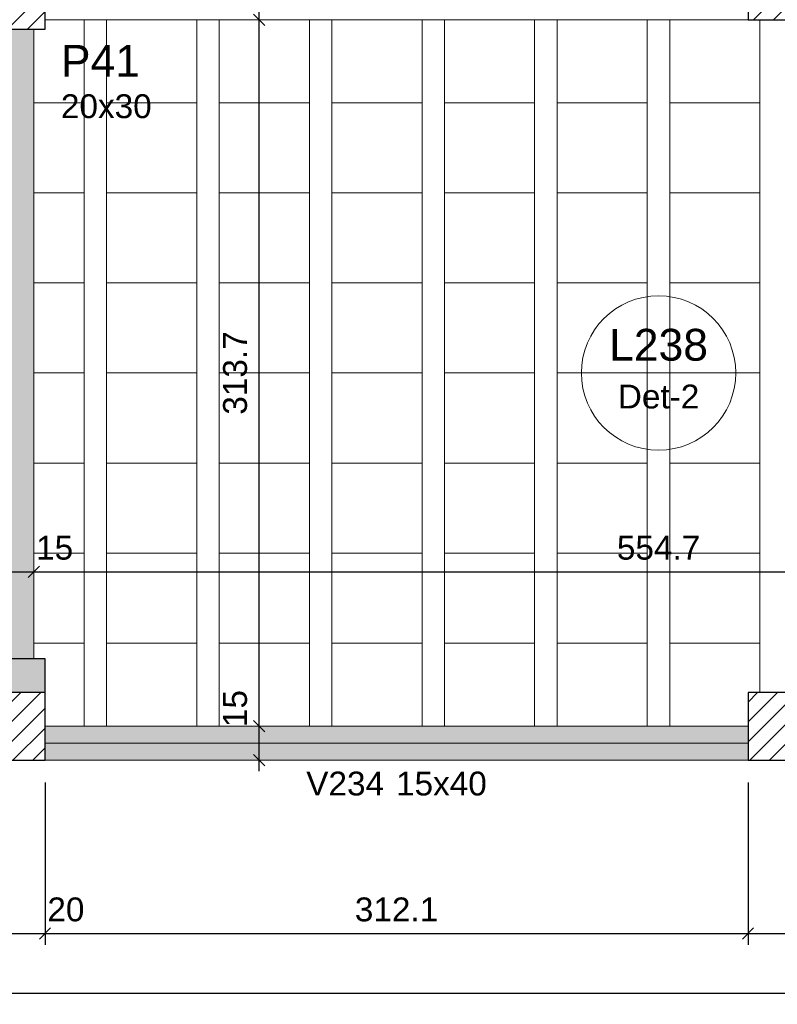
# Model space of a CAD drawing. Header units: millimetres. Extents: x 0 to 119, y 0 to 84.
# Tile 6 of 42: x 23.56 to 30.28, y 29.81 to 38.56. Entities that reach past the tile are written whole.
import ezdxf

# ---------------------------------------------------------------- set-up
doc = ezdxf.new("R2010")
doc.units = ezdxf.units.MM
doc.header["$MEASUREMENT"] = 0
doc.linetypes.add('NULL', pattern=[0])
doc.layers.get('0').update_dxf_attribs({"lineweight": 18})
for name, color, linetype, lineweight in [('FO-Cotas', 5, 'Continuous', 5), ('FO-Eixos', 5, 'Continuous', 5), ('FO-Hachura pilar que morre', 106, 'Continuous', 5), ('FO-Hachura pilar que passa', 19, 'Continuous', 5), ('FO-Hachura viga', 43, 'Continuous', 5), ('FO-Hachuras das lajes', 1, 'Continuous', 20), ('FO-Pilares', 4, 'Continuous', 30), ('FO-Textos das lajes', 3, 'Continuous', 20), ('FO-Textos das vigas', 7, 'Continuous', 5), ('FO-Textos dos pilares', 7, 'Continuous', 5), ('FO-Vigas', 1, 'Continuous', 20)]:
    doc.layers.add(name, color=color, linetype=linetype, lineweight=lineweight)
doc.styles.add('Arial', font='txt')
doc.dimstyles.new('UM_50.000000', dxfattribs={"dimtxt": 0.18, "dimasz": 0.1, "dimexe": 0.1, "dimexo": 0.2, "dimgap": 0, "dimtad": 1, "dimtih": 1, "dimtoh": 1, "dimdec": 1, "dimlfac": 50, "dimzin": 0, "dimdsep": 46, "dimtxsty": 'Standard', "dimcen": 0.09, "dimdle": 0.1, "dimadec": 1, "dimazin": 2, "dimtfac": 1, "dimtdec": 4, "dimtofl": 0, "dimtmove": 0, "dimatfit": 3, "dimfxl": 1, "dimtolj": 1, "dimarcsym": 0})

# ---------------------------------------------------------------- blocks, each defined once
blk = doc.blocks.new('_Oblique')
at = {"color": 0, "linetype": 'ByBlock', "lineweight": -2}
blk.add_line((-0.5, -0.5), (0.5, 0.5), dxfattribs=at)
blk = doc.blocks.new('*D24')
at = {"layer": 'Defpoints', "color": 0}
for p in [(23.3802, 31.9809), (23.78, 31.9809), (23.78, 30.4413)]:
    blk.add_point(p, dxfattribs=at)
at = {"layer": 'FO-Cotas', "color": 0, "lineweight": -2}
for p, q in [((23.3802, 31.7809), (23.3802, 30.3413)), ((23.78, 31.7809), (23.78, 30.3413)), ((23.2802, 30.4413), (23.88, 30.4413))]:
    blk.add_line(p, q, dxfattribs=at)
at = {"layer": 'FO-Cotas', "color": 0, "lineweight": -2, "xscale": 0.1, "yscale": 0.1, "zscale": 0.1, "rotation": 180}
blk.add_blockref('_Oblique', (23.3802, 30.4413), dxfattribs=at)
at = {"layer": 'FO-Cotas', "color": 0, "lineweight": -2, "xscale": 0.1, "yscale": 0.1, "zscale": 0.1}
blk.add_blockref('_Oblique', (23.78, 30.4413), dxfattribs=at)
at = {"layer": 'FO-Cotas', "color": 7, "insert": (23.9653, 30.6531), "char_height": 0.2118, "attachment_point": 5, "rotation": 0.00573, "style": 'Arial'}
blk.add_mtext('\\A1;20', dxfattribs=at)
blk = doc.blocks.new('*D25')
at = {"layer": 'Defpoints', "color": 0}
for p in [(23.78, 31.9809), (30.0212, 31.9809), (30.0212, 30.4413)]:
    blk.add_point(p, dxfattribs=at)
at = {"layer": 'FO-Cotas', "color": 0, "lineweight": -2}
for p, q in [((23.78, 31.7809), (23.78, 30.3413)), ((30.0212, 31.7809), (30.0212, 30.3413)), ((23.68, 30.4413), (30.1212, 30.4413))]:
    blk.add_line(p, q, dxfattribs=at)
at = {"layer": 'FO-Cotas', "color": 0, "lineweight": -2, "xscale": 0.1, "yscale": 0.1, "zscale": 0.1, "rotation": 180}
blk.add_blockref('_Oblique', (23.78, 30.4413), dxfattribs=at)
at = {"layer": 'FO-Cotas', "color": 0, "lineweight": -2, "xscale": 0.1, "yscale": 0.1, "zscale": 0.1}
blk.add_blockref('_Oblique', (30.0212, 30.4413), dxfattribs=at)
at = {"layer": 'FO-Cotas', "color": 7, "insert": (26.9006, 30.6531), "char_height": 0.2118, "attachment_point": 5, "style": 'Arial'}
blk.add_mtext('\\A1;312.1', dxfattribs=at)
blk = doc.blocks.new('*D26')
at = {"layer": 'Defpoints', "color": 0}
for p in [(30.0212, 31.9809), (30.4212, 31.9809), (30.4212, 30.4413)]:
    blk.add_point(p, dxfattribs=at)
at = {"layer": 'FO-Cotas', "color": 0, "lineweight": -2}
for p, q in [((30.0212, 31.7809), (30.0212, 30.3413)), ((30.4212, 31.7809), (30.4212, 30.3413)), ((29.9212, 30.4413), (30.5212, 30.4413))]:
    blk.add_line(p, q, dxfattribs=at)
at = {"layer": 'FO-Cotas', "color": 0, "lineweight": -2, "xscale": 0.1, "yscale": 0.1, "zscale": 0.1, "rotation": 180}
blk.add_blockref('_Oblique', (30.0212, 30.4413), dxfattribs=at)
at = {"layer": 'FO-Cotas', "color": 0, "lineweight": -2, "xscale": 0.1, "yscale": 0.1, "zscale": 0.1}
blk.add_blockref('_Oblique', (30.4212, 30.4413), dxfattribs=at)
at = {"layer": 'FO-Cotas', "color": 7, "insert": (30.6065, 30.6531), "char_height": 0.2118, "attachment_point": 5, "rotation": 0.00573, "style": 'Arial'}
blk.add_mtext('\\A1;20', dxfattribs=at)
blk = doc.blocks.new('*D40')
at = {"layer": 'Defpoints', "color": 0}
for p in [(10.9366, 32.4955), (80.2372, 31.8533), (80.2372, 29.9118)]:
    blk.add_point(p, dxfattribs=at)
at = {"layer": 'FO-Cotas', "color": 0, "lineweight": -2}
for p, q in [((10.9366, 32.2955), (10.9366, 29.8118)), ((80.2372, 31.6533), (80.2372, 29.8118)), ((10.8366, 29.9118), (80.3372, 29.9118))]:
    blk.add_line(p, q, dxfattribs=at)
at = {"layer": 'FO-Cotas', "color": 0, "lineweight": -2, "xscale": 0.1, "yscale": 0.1, "zscale": 0.1, "rotation": 180}
blk.add_blockref('_Oblique', (10.9366, 29.9118), dxfattribs=at)
at = {"layer": 'FO-Cotas', "color": 0, "lineweight": -2, "xscale": 0.1, "yscale": 0.1, "zscale": 0.1}
blk.add_blockref('_Oblique', (80.2372, 29.9118), dxfattribs=at)
at = {"layer": 'FO-Cotas', "color": 7, "insert": (45.5869, 30.1236), "char_height": 0.2118, "attachment_point": 5, "style": 'Arial'}
blk.add_mtext('\\A1;3465', dxfattribs=at)
blk = doc.blocks.new('*D80')
at = {"layer": 'Defpoints', "color": 0}
for p in [(23.38, 33.6533), (23.68, 33.6533), (23.68, 33.6533)]:
    blk.add_point(p, dxfattribs=at)
at = {"layer": 'FO-Cotas', "color": 0, "lineweight": -2}
blk.add_line((23.28, 33.6533), (23.78, 33.6533), dxfattribs=at)
at = {"layer": 'FO-Cotas', "color": 0, "lineweight": -2, "xscale": 0.1, "yscale": 0.1, "zscale": 0.1, "rotation": 180}
blk.add_blockref('_Oblique', (23.38, 33.6533), dxfattribs=at)
at = {"layer": 'FO-Cotas', "color": 0, "lineweight": -2, "xscale": 0.1, "yscale": 0.1, "zscale": 0.1}
blk.add_blockref('_Oblique', (23.68, 33.6533), dxfattribs=at)
at = {"layer": 'FO-Cotas', "color": 7, "insert": (23.8653, 33.8651), "char_height": 0.2118, "attachment_point": 5, "rotation": 0.00573, "style": 'Arial'}
blk.add_mtext('\\A1;15', dxfattribs=at)
blk = doc.blocks.new('*D81')
at = {"layer": 'Defpoints', "color": 0}
for p in [(23.68, 33.6533), (34.774, 33.6533), (34.774, 33.6533)]:
    blk.add_point(p, dxfattribs=at)
at = {"layer": 'FO-Cotas', "color": 0, "lineweight": -2}
blk.add_line((23.58, 33.6533), (34.874, 33.6533), dxfattribs=at)
at = {"layer": 'FO-Cotas', "color": 0, "lineweight": -2, "xscale": 0.1, "yscale": 0.1, "zscale": 0.1, "rotation": 180}
blk.add_blockref('_Oblique', (23.68, 33.6533), dxfattribs=at)
at = {"layer": 'FO-Cotas', "color": 0, "lineweight": -2, "xscale": 0.1, "yscale": 0.1, "zscale": 0.1}
blk.add_blockref('_Oblique', (34.774, 33.6533), dxfattribs=at)
at = {"layer": 'FO-Cotas', "color": 7, "insert": (29.227, 33.8651), "char_height": 0.2118, "attachment_point": 5, "rotation": 0.00573, "style": 'Arial'}
blk.add_mtext('\\A1;554.7', dxfattribs=at)
blk = doc.blocks.new('*D181')
at = {"layer": 'Defpoints', "color": 0}
for p in [(25.68, 32.2809), (25.68, 32.2809), (25.68, 31.9809)]:
    blk.add_point(p, dxfattribs=at)
at = {"layer": 'FO-Cotas', "color": 0, "lineweight": -2}
blk.add_line((25.68, 31.8809), (25.68, 32.3809), dxfattribs=at)
at = {"layer": 'FO-Cotas', "color": 0, "lineweight": -2, "xscale": 0.1, "yscale": 0.1, "zscale": 0.1}
for p, rotation in [((25.68, 32.2809), 90), ((25.68, 31.9809), 270)]:
    blk.add_blockref('_Oblique', p, dxfattribs=dict(at, rotation=rotation))
at = {"layer": 'FO-Cotas', "color": 7, "insert": (25.4682, 32.4382), "char_height": 0.2118, "attachment_point": 5, "rotation": 90, "style": 'Arial'}
blk.add_mtext('\\A1;15', dxfattribs=at)
blk = doc.blocks.new('*D182')
at = {"layer": 'Defpoints', "color": 0}
for p in [(25.68, 38.5555), (25.68, 38.5555), (25.68, 32.2809)]:
    blk.add_point(p, dxfattribs=at)
at = {"layer": 'FO-Cotas', "color": 0, "lineweight": -2}
blk.add_line((25.68, 32.1809), (25.68, 38.6555), dxfattribs=at)
at = {"layer": 'FO-Cotas', "color": 0, "lineweight": -2, "xscale": 0.1, "yscale": 0.1, "zscale": 0.1}
for p, rotation in [((25.68, 38.5555), 90), ((25.68, 32.2809), 270)]:
    blk.add_blockref('_Oblique', p, dxfattribs=dict(at, rotation=rotation))
at = {"layer": 'FO-Cotas', "color": 7, "insert": (25.4682, 35.4182), "char_height": 0.2118, "attachment_point": 5, "rotation": 90, "style": 'Arial'}
blk.add_mtext('\\A1;313.7', dxfattribs=at)
blk = doc.blocks.new('*D183')
at = {"layer": 'Defpoints', "color": 0}
for p in [(25.68, 38.8555), (25.68, 38.8555), (25.68, 38.5555)]:
    blk.add_point(p, dxfattribs=at)
at = {"layer": 'FO-Cotas', "color": 0, "lineweight": -2}
blk.add_line((25.68, 38.4555), (25.68, 38.9555), dxfattribs=at)
at = {"layer": 'FO-Cotas', "color": 0, "lineweight": -2, "xscale": 0.1, "yscale": 0.1, "zscale": 0.1}
for p, rotation in [((25.68, 38.8555), 90), ((25.68, 38.5555), 270)]:
    blk.add_blockref('_Oblique', p, dxfattribs=dict(at, rotation=rotation))
at = {"layer": 'FO-Cotas', "color": 7, "insert": (25.4682, 39.0128), "char_height": 0.2118, "attachment_point": 5, "rotation": 90, "style": 'Arial'}
blk.add_mtext('\\A1;15', dxfattribs=at)

msp = doc.modelspace()

# ---------------------------------------------------------------- hatches: boundary and pattern name
at = {"layer": 'FO-Hachura pilar que morre', "linetype": 'Continuous'}
msp.add_hatch(color=106, dxfattribs=at).paths.add_polyline_path([(23.78, 32.8807), (23.3802, 32.8807), (23.3802, 32.5807), (23.78, 32.5807), (23.78, 32.8807)])
at = {"layer": 'FO-Hachura pilar que passa', "linetype": 'Continuous'}
h = msp.add_hatch(dxfattribs=at)
h.set_pattern_fill('ANSI31', color=19, style=0)
h.paths.add_polyline_path([(30.0212, 38.5555), (30.2212, 38.5555), (30.4212, 38.5555), (30.4212, 38.8555), (30.4212, 39.1555), (30.2212, 39.1555), (30.0212, 39.1555), (30.0212, 38.8555)])
h = msp.add_hatch(dxfattribs=at)
h.set_pattern_fill('ANSI31', color=19, style=0)
h.paths.add_polyline_path([(23.38, 38.4725), (23.58, 38.4725), (23.78, 38.4725), (23.78, 38.7725), (23.78, 39.0725), (23.58, 39.0725), (23.38, 39.0725), (23.38, 38.7725)])
h = msp.add_hatch(dxfattribs=at)
h.set_pattern_fill('ANSI31', color=19, style=0)
h.paths.add_polyline_path([(23.78, 32.5807), (23.3802, 32.5807), (23.3802, 31.9809), (23.78, 31.9809), (23.78, 32.5807)])
h = msp.add_hatch(dxfattribs=at)
h.set_pattern_fill('ANSI31', color=19, style=0)
h.paths.add_polyline_path([(30.0212, 31.9809), (30.2212, 31.9809), (30.4212, 31.9809), (30.4212, 32.2809), (30.4212, 32.5809), (30.2212, 32.5809), (30.0212, 32.5809), (30.0212, 32.2809)])
at = {"layer": 'FO-Hachura viga', "linetype": 'Continuous'}
for points in [[(23.68, 38.4725), (23.68, 38.4725), (23.3802, 38.4725), (23.3802, 32.8809), (23.68, 32.8809), (23.68, 38.4725)], [(30.0212, 32.2811), (30.0212, 32.2811), (23.7802, 32.2811), (23.7802, 31.9809), (30.0212, 31.9809), (30.0212, 32.2811)]]:
    msp.add_hatch(color=43, dxfattribs=at).paths.add_polyline_path(points)

# ---------------------------------------------------------------- linework, layer by layer
at = {"layer": 'FO-Eixos'}
msp.add_line((23.78, 32.1309), (30.0212, 32.1309), dxfattribs=at)
for points in [[(23.68, 37.8185), (24.127, 37.8185), (24.127, 38.5555)], [(24.327, 38.5555), (24.327, 37.8185), (25.127, 37.8185), (25.127, 38.5555)], [(25.327, 38.5555), (25.327, 37.8185), (26.127, 37.8185), (26.127, 38.5555)], [(26.327, 38.5555), (26.327, 37.8185), (27.127, 37.8185), (27.127, 38.5555)], [(27.327, 38.5555), (27.327, 37.8185), (28.127, 37.8185), (28.127, 38.5555)], [(28.327, 38.5555), (28.327, 37.8185), (29.127, 37.8185), (29.127, 38.5555)], [(29.327, 38.5555), (29.327, 37.8185), (30.127, 37.8185), (30.127, 38.5555)], [(23.68, 37.0185), (24.127, 37.0185), (24.127, 37.8185), (23.68, 37.8185)], [(23.68, 36.2185), (24.127, 36.2185), (24.127, 37.0185), (23.68, 37.0185)], [(23.68, 35.4185), (24.127, 35.4185), (24.127, 36.2185), (23.68, 36.2185)], [(23.68, 34.6185), (24.127, 34.6185), (24.127, 35.4185), (23.68, 35.4185)], [(23.68, 33.8185), (24.127, 33.8185), (24.127, 34.6185), (23.68, 34.6185)], [(23.68, 33.0185), (24.127, 33.0185), (24.127, 33.8185), (23.68, 33.8185)], [(24.127, 32.2805), (24.127, 33.0185), (23.68, 33.0185)], [(25.127, 32.2805), (25.127, 33.0185), (24.327, 33.0185), (24.327, 32.2805)], [(26.127, 32.2805), (26.127, 33.0185), (25.327, 33.0185), (25.327, 32.2805)], [(27.127, 32.2805), (27.127, 33.0185), (26.327, 33.0185), (26.327, 32.2805)], [(28.127, 32.2805), (28.127, 33.0185), (27.327, 33.0185), (27.327, 32.2805)], [(29.127, 32.2805), (29.127, 33.0185), (28.327, 33.0185), (28.327, 32.2805)], [(30.127, 32.5805), (30.127, 33.0185), (29.327, 33.0185), (29.327, 32.2805)]]:
    msp.add_lwpolyline(points, dxfattribs=at)
for points in [[(25.127, 37.0185), (25.127, 37.8185), (24.327, 37.8185), (24.327, 37.0185), (25.127, 37.0185)], [(26.127, 37.0185), (26.127, 37.8185), (25.327, 37.8185), (25.327, 37.0185), (26.127, 37.0185)], [(27.127, 37.0185), (27.127, 37.8185), (26.327, 37.8185), (26.327, 37.0185), (27.127, 37.0185)], [(28.127, 37.0185), (28.127, 37.8185), (27.327, 37.8185), (27.327, 37.0185), (28.127, 37.0185)], [(29.127, 37.0185), (29.127, 37.8185), (28.327, 37.8185), (28.327, 37.0185), (29.127, 37.0185)], [(30.127, 37.0185), (30.127, 37.8185), (29.327, 37.8185), (29.327, 37.0185), (30.127, 37.0185)], [(25.127, 36.2185), (25.127, 37.0185), (24.327, 37.0185), (24.327, 36.2185), (25.127, 36.2185)], [(26.127, 36.2185), (26.127, 37.0185), (25.327, 37.0185), (25.327, 36.2185), (26.127, 36.2185)], [(27.127, 36.2185), (27.127, 37.0185), (26.327, 37.0185), (26.327, 36.2185), (27.127, 36.2185)], [(28.127, 36.2185), (28.127, 37.0185), (27.327, 37.0185), (27.327, 36.2185), (28.127, 36.2185)], [(29.127, 36.2185), (29.127, 37.0185), (28.327, 37.0185), (28.327, 36.2185), (29.127, 36.2185)], [(30.127, 36.2185), (30.127, 37.0185), (29.327, 37.0185), (29.327, 36.2185), (30.127, 36.2185)], [(25.127, 35.4185), (25.127, 36.2185), (24.327, 36.2185), (24.327, 35.4185), (25.127, 35.4185)], [(26.127, 35.4185), (26.127, 36.2185), (25.327, 36.2185), (25.327, 35.4185), (26.127, 35.4185)], [(27.127, 35.4185), (27.127, 36.2185), (26.327, 36.2185), (26.327, 35.4185), (27.127, 35.4185)], [(28.127, 35.4185), (28.127, 36.2185), (27.327, 36.2185), (27.327, 35.4185), (28.127, 35.4185)], [(29.127, 35.4185), (29.127, 36.2185), (28.327, 36.2185), (28.327, 35.4185), (29.127, 35.4185)], [(30.127, 35.4185), (30.127, 36.2185), (29.327, 36.2185), (29.327, 35.4185), (30.127, 35.4185)], [(25.127, 34.6185), (25.127, 35.4185), (24.327, 35.4185), (24.327, 34.6185), (25.127, 34.6185)], [(26.127, 34.6185), (26.127, 35.4185), (25.327, 35.4185), (25.327, 34.6185), (26.127, 34.6185)], [(27.127, 34.6185), (27.127, 35.4185), (26.327, 35.4185), (26.327, 34.6185), (27.127, 34.6185)], [(28.127, 34.6185), (28.127, 35.4185), (27.327, 35.4185), (27.327, 34.6185), (28.127, 34.6185)], [(29.127, 34.6185), (29.127, 35.4185), (28.327, 35.4185), (28.327, 34.6185), (29.127, 34.6185)], [(30.127, 34.6185), (30.127, 35.4185), (29.327, 35.4185), (29.327, 34.6185), (30.127, 34.6185)], [(25.127, 33.8185), (25.127, 34.6185), (24.327, 34.6185), (24.327, 33.8185), (25.127, 33.8185)], [(26.127, 33.8185), (26.127, 34.6185), (25.327, 34.6185), (25.327, 33.8185), (26.127, 33.8185)], [(27.127, 33.8185), (27.127, 34.6185), (26.327, 34.6185), (26.327, 33.8185), (27.127, 33.8185)], [(28.127, 33.8185), (28.127, 34.6185), (27.327, 34.6185), (27.327, 33.8185), (28.127, 33.8185)], [(29.127, 33.8185), (29.127, 34.6185), (28.327, 34.6185), (28.327, 33.8185), (29.127, 33.8185)], [(30.127, 33.8185), (30.127, 34.6185), (29.327, 34.6185), (29.327, 33.8185), (30.127, 33.8185)], [(25.127, 33.0185), (25.127, 33.8185), (24.327, 33.8185), (24.327, 33.0185), (25.127, 33.0185)], [(26.127, 33.0185), (26.127, 33.8185), (25.327, 33.8185), (25.327, 33.0185), (26.127, 33.0185)], [(27.127, 33.0185), (27.127, 33.8185), (26.327, 33.8185), (26.327, 33.0185), (27.127, 33.0185)], [(28.127, 33.0185), (28.127, 33.8185), (27.327, 33.8185), (27.327, 33.0185), (28.127, 33.0185)], [(29.127, 33.0185), (29.127, 33.8185), (28.327, 33.8185), (28.327, 33.0185), (29.127, 33.0185)], [(30.127, 33.0185), (30.127, 33.8185), (29.327, 33.8185), (29.327, 33.0185), (30.127, 33.0185)]]:
    msp.add_lwpolyline(points, close=True, dxfattribs=at)
at = {"layer": 'FO-Hachuras das lajes'}
for p, q in [((24.127, 38.4725), (24.127, 38.5555)), ((24.327, 38.4725), (24.327, 38.5555)), ((25.127, 38.4725), (25.127, 38.5555)), ((25.327, 38.4725), (25.327, 38.5555)), ((26.127, 38.4725), (26.127, 38.5555)), ((26.327, 38.4725), (26.327, 38.5555)), ((27.127, 38.4725), (27.127, 38.5555)), ((27.327, 38.4725), (27.327, 38.5555)), ((28.127, 38.4725), (28.127, 38.5555)), ((28.327, 38.4725), (28.327, 38.5555)), ((29.127, 38.4725), (29.127, 38.5555)), ((29.327, 38.4725), (29.327, 38.5555)), ((30.127, 38.4725), (30.127, 38.5555)), ((24.127, 32.8805), (24.127, 38.4725)), ((24.327, 32.8805), (24.327, 38.4725)), ((25.127, 32.8805), (25.127, 38.4725)), ((25.327, 32.8805), (25.327, 38.4725)), ((26.127, 32.8805), (26.127, 38.4725)), ((26.327, 32.8805), (26.327, 38.4725)), ((27.127, 32.8805), (27.127, 38.4725)), ((27.327, 32.8805), (27.327, 38.4725)), ((28.127, 32.8805), (28.127, 38.4725)), ((28.327, 32.8805), (28.327, 38.4725)), ((29.127, 32.8805), (29.127, 38.4725)), ((29.327, 32.8805), (29.327, 38.4725)), ((30.127, 32.8805), (30.127, 38.4725)), ((24.127, 32.5805), (24.127, 32.8805)), ((24.327, 32.5805), (24.327, 32.8805)), ((25.127, 32.5805), (25.127, 32.8805)), ((25.327, 32.5805), (25.327, 32.8805)), ((26.127, 32.5805), (26.127, 32.8805)), ((26.327, 32.5805), (26.327, 32.8805)), ((27.127, 32.5805), (27.127, 32.8805)), ((27.327, 32.5805), (27.327, 32.8805)), ((28.127, 32.5805), (28.127, 32.8805)), ((28.327, 32.5805), (28.327, 32.8805)), ((29.127, 32.5805), (29.127, 32.8805)), ((29.327, 32.5805), (29.327, 32.8805)), ((30.127, 32.5805), (30.127, 32.8805)), ((24.127, 32.2805), (24.127, 32.5805)), ((24.327, 32.2805), (24.327, 32.5805)), ((25.127, 32.2805), (25.127, 32.5805)), ((25.327, 32.2805), (25.327, 32.5805)), ((26.127, 32.2805), (26.127, 32.5805)), ((26.327, 32.2805), (26.327, 32.5805)), ((27.127, 32.2805), (27.127, 32.5805)), ((27.327, 32.2805), (27.327, 32.5805)), ((28.127, 32.2805), (28.127, 32.5805)), ((28.327, 32.2805), (28.327, 32.5805)), ((29.127, 32.2805), (29.127, 32.5805)), ((29.327, 32.2805), (29.327, 32.5805))]:
    msp.add_line(p, q, dxfattribs=at)
at = {"layer": 'FO-Pilares'}
msp.add_line((23.78, 32.5809), (23.38, 32.5809), dxfattribs=at)
for points in [[(30.0212, 38.5555), (30.2212, 38.5555), (30.4212, 38.5555), (30.4212, 38.8555), (30.4212, 39.1555), (30.2212, 39.1555), (30.0212, 39.1555), (30.0212, 38.8555), (30.0212, 38.5555)], [(23.38, 38.4725), (23.58, 38.4725), (23.78, 38.4725), (23.78, 38.7725), (23.78, 39.0725), (23.58, 39.0725), (23.38, 39.0725), (23.38, 38.7725), (23.38, 38.4725)], [(23.3802, 32.8807), (23.3802, 31.9809), (23.78, 31.9809), (23.78, 32.8807), (23.3802, 32.8807)], [(30.0212, 31.9809), (30.2212, 31.9809), (30.4212, 31.9809), (30.4212, 32.2809), (30.4212, 32.5809), (30.2212, 32.5809), (30.0212, 32.5809), (30.0212, 32.2809), (30.0212, 31.9809)]]:
    msp.add_lwpolyline(points, close=True, dxfattribs=at)
at = {"layer": 'FO-Textos das lajes'}
msp.add_line((28.5416, 35.4182), (29.9124, 35.4182), dxfattribs=at)
msp.add_circle((29.227, 35.4182), 0.6854, dxfattribs=at)
at = {"layer": 'FO-Vigas'}
for p, q in [((23.78, 38.5555), (29.25, 38.5555)), ((29.25, 38.5555), (30.0212, 38.5555)), ((23.68, 32.8807), (23.68, 38.4725)), ((23.78, 32.2809), (30.0212, 32.2809)), ((23.78, 31.9809), (30.0212, 31.9809))]:
    msp.add_line(p, q, dxfattribs=at)

# ---------------------------------------------------------------- texts
at = {"layer": 'FO-Textos das lajes', "linetype": 'NULL', "attachment_point": 8, "line_spacing_factor": 0.798, "style": 'Arial'}
for s, insert, char_height, width in [('L238', (29.227, 35.5237), 0.2824, 1.735195), ('Det-2', (29.227, 35.1004), 0.2118, 1.418281)]:
    msp.add_mtext(s, dxfattribs=dict(at, insert=insert, char_height=char_height, width=width))
at = {"layer": 'FO-Textos das vigas', "linetype": 'NULL', "char_height": 0.2118, "line_spacing_factor": 0.798, "style": 'Arial'}
for s, insert, width, attachment_point in [('V234', (26.79, 31.6634), 1.354561, 9), ('15x40', (26.896, 31.6634), 1.580273, 7)]:
    msp.add_mtext(s, dxfattribs=dict(at, insert=insert, width=width, attachment_point=attachment_point))
at = {"layer": 'FO-Textos dos pilares', "linetype": 'NULL', "attachment_point": 7, "line_spacing_factor": 0.798, "style": 'Arial'}
for s, insert, char_height, width in [('P41', (23.921, 38.0487), 0.2824, 1.387852), ('20x30', (23.921, 37.6784), 0.2118, 1.580273)]:
    msp.add_mtext(s, dxfattribs=dict(at, insert=insert, char_height=char_height, width=width))

# ---------------------------------------------------------------- dimensions: what is measured, and where the dimension line sits
at = {"layer": 'FO-Cotas'}
for base, p1, p2, picture, middle in [((25.68, 38.8555), (25.68, 38.5555), (25.68, 38.8555), '*D183', (25.4682, 39.0128)), ((25.68, 38.5555), (25.68, 32.2809), (25.68, 38.5555), '*D182', (25.4682, 35.4182)), ((25.68, 32.2809), (25.68, 31.9809), (25.68, 32.2809), '*D181', (25.4682, 32.4382))]:
    dim = msp.add_linear_dim(base=base, p1=p1, p2=p2, angle=90, dimstyle='UM_50.000000', override={"dimtxt": 0.2118, "dimasz": 0.1, "dimexe": 0.1, "dimexo": 0.2, "dimtad": 1, "dimtih": 0, "dimtoh": 0, "dimdec": 1, "dimlfac": 50, "dimzin": 8, "dimtxsty": 'Arial', "dimblk": 'Oblique', "dimblk1": 'Oblique', "dimblk2": 'Oblique', "dimsah": 1, "dimdle": 0.1, "dimse1": 1, "dimse2": 1, "dimclrt": 7, "dimadec": 1, "dimazin": 3, "dimtmove": 2, "dimldrblk": 'Oblique'}, dxfattribs=at)
    dim.commit()
    dim.dimension.update_dxf_attribs({"geometry": picture, "text_midpoint": middle, "dimtype": 160, "text_rotation": 90})
for base, p1, p2, override, picture, middle in [((23.68, 33.6533), (23.38, 33.6533), (23.68, 33.6533), {"dimtxt": 0.2118, "dimasz": 0.1, "dimexe": 0.1, "dimexo": 0.2, "dimtad": 1, "dimtih": 0, "dimtoh": 0, "dimdec": 1, "dimlfac": 50, "dimzin": 8, "dimtxsty": 'Arial', "dimblk": 'Oblique', "dimblk1": 'Oblique', "dimblk2": 'Oblique', "dimsah": 1, "dimdle": 0.1, "dimse1": 1, "dimse2": 1, "dimclrt": 7, "dimadec": 1, "dimazin": 3, "dimtmove": 2, "dimldrblk": 'Oblique'}, '*D80', (23.8653, 33.8651)), ((34.774, 33.6533), (23.68, 33.6533), (34.774, 33.6533), {"dimtxt": 0.2118, "dimasz": 0.1, "dimexe": 0.1, "dimexo": 0.2, "dimtad": 1, "dimtih": 0, "dimtoh": 0, "dimdec": 1, "dimlfac": 50, "dimzin": 8, "dimtxsty": 'Arial', "dimblk": 'Oblique', "dimblk1": 'Oblique', "dimblk2": 'Oblique', "dimsah": 1, "dimdle": 0.1, "dimse1": 1, "dimse2": 1, "dimclrt": 7, "dimadec": 1, "dimazin": 3, "dimtmove": 2, "dimldrblk": 'Oblique'}, '*D81', (29.227, 33.8651)), ((23.78, 30.4413), (23.3802, 31.9809), (23.78, 31.9809), {"dimtxt": 0.2118, "dimasz": 0.1, "dimexe": 0.1, "dimexo": 0.2, "dimtad": 1, "dimtih": 0, "dimtoh": 0, "dimdec": 1, "dimlfac": 50, "dimzin": 8, "dimtxsty": 'Arial', "dimblk": 'Oblique', "dimblk1": 'Oblique', "dimblk2": 'Oblique', "dimsah": 1, "dimdle": 0.1, "dimse1": 0, "dimse2": 0, "dimclrt": 7, "dimadec": 1, "dimazin": 3, "dimtmove": 2, "dimldrblk": 'Oblique'}, '*D24', (23.9653, 30.6531)), ((30.4212, 30.4413), (30.0212, 31.9809), (30.4212, 31.9809), {"dimtxt": 0.2118, "dimasz": 0.1, "dimexe": 0.1, "dimexo": 0.2, "dimtad": 1, "dimtih": 0, "dimtoh": 0, "dimdec": 1, "dimlfac": 50, "dimzin": 8, "dimtxsty": 'Arial', "dimblk": 'Oblique', "dimblk1": 'Oblique', "dimblk2": 'Oblique', "dimsah": 1, "dimdle": 0.1, "dimse1": 0, "dimse2": 0, "dimclrt": 7, "dimadec": 1, "dimazin": 3, "dimtmove": 2, "dimldrblk": 'Oblique'}, '*D26', (30.6065, 30.6531))]:
    dim = msp.add_linear_dim(base=base, p1=p1, p2=p2, dimstyle='UM_50.000000', override=override, dxfattribs=at)
    dim.commit()
    dim.dimension.update_dxf_attribs({"geometry": picture, "text_midpoint": middle, "dimtype": 160, "text_rotation": 0.00573})
for base, p1, p2, picture, middle in [((80.2372, 29.9118), (10.9366, 32.4955), (80.2372, 31.8533), '*D40', (45.5869, 30.1236)), ((30.0212, 30.4413), (23.78, 31.9809), (30.0212, 31.9809), '*D25', (26.9006, 30.6531))]:
    dim = msp.add_linear_dim(base=base, p1=p1, p2=p2, dimstyle='UM_50.000000', override={"dimtxt": 0.2118, "dimasz": 0.1, "dimexe": 0.1, "dimexo": 0.2, "dimtad": 1, "dimtih": 0, "dimtoh": 0, "dimdec": 1, "dimlfac": 50, "dimzin": 8, "dimtxsty": 'Arial', "dimblk": 'Oblique', "dimblk1": 'Oblique', "dimblk2": 'Oblique', "dimsah": 1, "dimdle": 0.1, "dimse1": 0, "dimse2": 0, "dimclrt": 7, "dimadec": 1, "dimazin": 3, "dimtmove": 2, "dimldrblk": 'Oblique'}, dxfattribs=at)
    dim.commit()
    dim.dimension.update_dxf_attribs({"geometry": picture, "text_midpoint": middle, "dimtype": 160})

doc.saveas('drawing.dxf')
